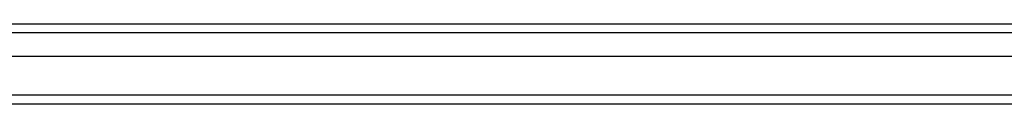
# Model space of a CAD drawing. Header units: inches. Extents: x 17 to 428, y 46 to 203.
# Tile 42 of 114: x 201.162 to 211.739, y 114.273 to 115.139. Entities that reach past the tile are written whole.
import ezdxf

# ---------------------------------------------------------------- set-up
doc = ezdxf.new("R2010")
doc.units = ezdxf.units.IN
doc.header["$MEASUREMENT"] = 0
doc.layers.add('Visible Edges(ANSI)', color=7, linetype='Continuous', lineweight=25)
doc.layers.add('Visible Tangent Edges(ANSI)', color=7, linetype='Continuous', lineweight=25)

msp = doc.modelspace()

# ---------------------------------------------------------------- linework, layer by layer
at = {"layer": 'Visible Edges(ANSI)'}
for p, q in [((191.789, 115.139), (231.994, 115.139)), ((232.183, 114.785), (191.6, 114.785)), ((232.792, 114.273), (191.758, 114.273))]:
    msp.add_line(p, q, dxfattribs=at)
at = {"layer": 'Visible Tangent Edges(ANSI)'}
for p, q in [((232.124, 115.04), (191.659, 115.04)), ((232.792, 114.372), (190.99, 114.372))]:
    msp.add_line(p, q, dxfattribs=at)

doc.saveas('drawing.dxf')
